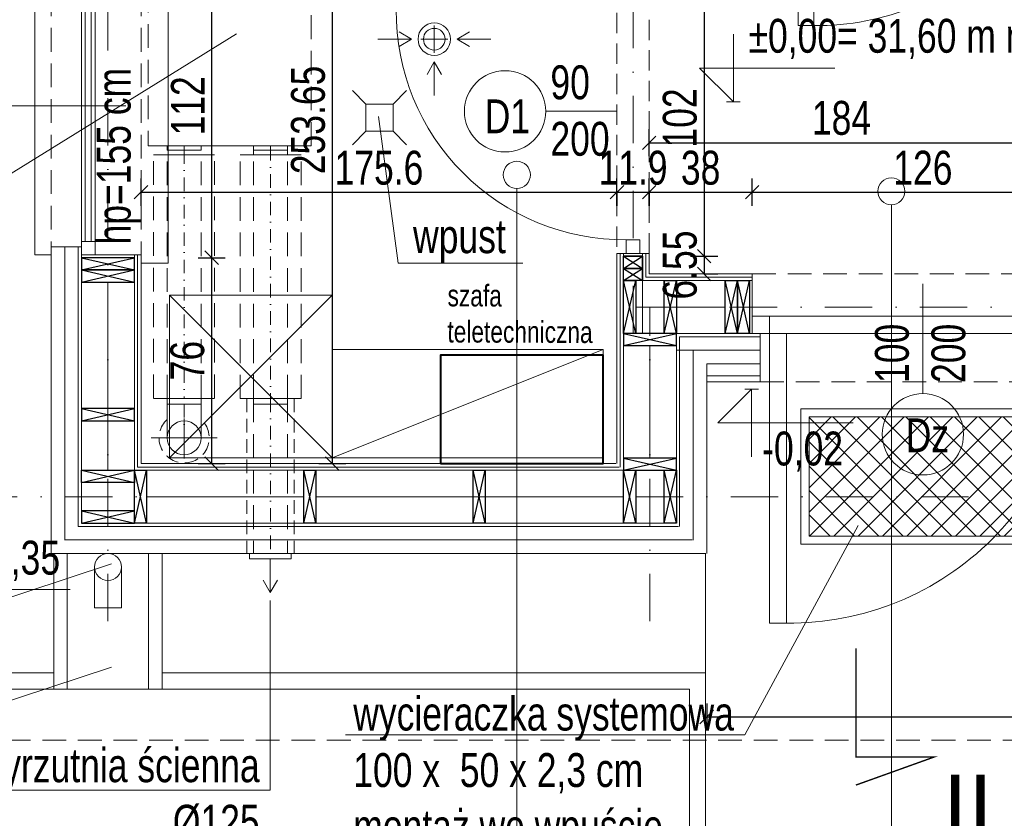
# Model space of a CAD drawing. Header units: inches. Extents: x 53216 to 117387, y -66787 to -22834.
# Tile 224 of 256: x 53570 to 53934, y -24627 to -24332. Entities that reach past the tile are written whole.
import ezdxf

# ---------------------------------------------------------------- set-up
doc = ezdxf.new("R2010")
doc.units = ezdxf.units.IN
doc.header["$MEASUREMENT"] = 0
for name, pattern in [('DASHDOT', [1, 0.5, -0.25, 0, -0.25]), ('DASHED', [0.75, 0.5, -0.25]), ('HIDDEN', [0.375, 0.25, -0.125])]:
    doc.linetypes.add(name, pattern=pattern)
doc.layers.get('0').update_dxf_attribs({"lineweight": 0})
doc.layers.get('Defpoints').update_dxf_attribs({"lineweight": 0})
for name, color, linetype, lineweight in [('--proj.wentylacja', 202, 'Continuous', 0), ('05-wymiary', 30, 'Continuous', 0), ('16a-elew.cienka', 251, 'Continuous', 0), ('A10-łazienka', 140, 'Continuous', 0), ('A35-rura spustowa', 2, 'Continuous', 0), ('A36-obrzeże', 252, 'Continuous', 0), ('A6a-schody parter', 200, 'Continuous', 18), ('A8-opisy pomieszczeń', 31, 'Continuous', 0), ('E-opisy', 240, 'Continuous', 25), ('p-- linia przekroju I-AB', 116, 'Continuous', 40), ('p-- ocieplenie-w.zew', 77, 'Continuous', 0), ('p-- zero bud', 1, 'Continuous', 0), ('p--dach', 2, 'Continuous', 30), ('p--drzwi', 125, 'Continuous', 0), ('p--konst-słupy', 3, 'Continuous', 25), ('p--koty wysok.', 141, 'Continuous', 0), ('p--meble wyp.', 104, 'Continuous', 0), ('p--ocieplenie w.wew.', 53, 'Continuous', 0), ('p--okna', 153, 'Continuous', 0), ('p--opis drzwi', 252, 'Continuous', 0), ('p--opis okna', 181, 'Continuous', 0), ('p--opisy dodatkowe', 62, 'Continuous', 0), ('p--osie konstr', 11, 'DASHDOT', 15), ('p--podciąg', 61, 'Continuous', 0), ('p--płyta GK', 2, 'Continuous', 0), ('p--wymiary-1-50', 5, 'Continuous', 0), ('p--ściana szkielet', 64, 'Continuous', 0)]:
    doc.layers.add(name, color=color, linetype=linetype, lineweight=lineweight)
doc.styles.add('1-100', font='arial.ttf', dxfattribs={"width": 0.75, "height": 18})
doc.styles.add('1-50', font='arial.ttf', dxfattribs={"width": 0.75, "height": 12.5})
doc.styles.add('1-500', font='arial.ttf', dxfattribs={"width": 0.75, "height": 1.25})
doc.styles.get("Standard").update_dxf_attribs({"font": 'arial.ttf', "width": 0.75})
doc.styles.add('STYL-1', font='arial.ttf', dxfattribs={"width": 0.75})
doc.linetypes.add('BATTING', pattern='A,0.0001,-0.1,[134,ltypeshp.shx,S=0.1,R=0,X=-0.1,Y=0],-0.2,[134,ltypeshp.shx,S=0.1,R=180,X=0.1,Y=0],-0.1', length=0.4001)
doc.dimstyles.new('1-50', dxfattribs={"dimtxt": 12.5, "dimasz": 5, "dimexe": 5, "dimexo": 5, "dimgap": 0.09, "dimtad": 0, "dimdsep": 46, "dimtxsty": '1-50', "dimblk": 'OBLIQUE', "dimcen": 0.09, "dimadec": 0, "dimazin": 0, "dimtfac": 1, "dimtdec": 4, "dimtix": 1, "dimtmove": 2, "dimatfit": 3, "dimldrblk": 'OBLIQUE', "dimfxl": 5, "dimfxlon": 1, "dimtvp": 0.7, "dimtolj": 1, "dimtzin": 0, "dimarcsym": 0})

# ---------------------------------------------------------------- blocks, each defined once
blk = doc.blocks.new('drzwi-90-100')
for p, q in [((10.1, 87.38), (5.05, 87.38)), ((5.05, 87.38), (5.05, 2.53)), ((10.1, 2.53), (10.1, 87.38)), ((5.05, 2.53), (0, 2.53)), ((0, 2.53), (0, -2.53)), ((5.05, -2.53), (5.05, 2.53)), ((5.05, 2.53), (10.1, 2.53)), ((100, 2.53), (94.95, 2.53)), ((94.95, 2.53), (94.95, -2.53)), ((100, -2.53), (100, 2.53)), ((0, -2.53), (5.05, -2.53)), ((94.95, -2.53), (100, -2.53))]:
    blk.add_line(p, q)
blk.add_arc((10.8, 3.23), 84.15, 359.5233, 90.4767)
blk = doc.blocks.new('wpust')
for p, q in [((-5, 5), (-10, 10)), ((10, 10), (5, 5)), ((-5, -5), (-10, -10)), ((10, -10), (5, -5))]:
    blk.add_line(p, q)
blk.add_lwpolyline([(-5, -5), (5, -5), (5, 5), (-5, 5)], close=True)
blk = doc.blocks.new('okno-110-33.15')
at = {"linetype": 'Continuous', "ltscale": 35}
for p, q in [((0, 39.15), (110, 39.15)), ((-3, -10), (113, -10))]:
    blk.add_line(p, q, dxfattribs=at)
for p, q in [((0, 39.15), (0, 33.15)), ((110, 33.15), (110, 39.15)), ((3, 33.15), (3, 21.95)), ((107, 21.95), (107, 33.15)), ((5, 21.95), (0, 21.95)), ((0, 21.95), (0, 16.95)), ((0, 21.95), (0, 0)), ((105, 21.95), (5, 21.95)), ((5, 16.95), (5, 21.95)), ((110, 21.95), (105, 21.95)), ((105, 21.95), (105, 16.95)), ((110, 0), (110, 21.95)), ((110, 16.95), (110, 21.95)), ((5, 20.61), (105, 20.61)), ((5, 18.45), (105, 18.45)), ((0, 16.95), (5, 16.95)), ((5, 16.95), (105, 16.95)), ((105, 16.95), (110, 16.95)), ((-3, 0), (-3, -10)), ((0, 0), (-3, 0)), ((110, 0), (113, 0)), ((113, 0), (113, -10))]:
    blk.add_line(p, q)
at = {"linetype": 'HIDDEN', "ltscale": 35}
for p, q in [((0, 33.15), (110, 33.15)), ((0, 0), (110, 0))]:
    blk.add_line(p, q, dxfattribs=at)
blk = doc.blocks.new('_OBLIQUE')
at = {"color": 0, "linetype": 'ByBlock', "lineweight": -2}
for p, q in [((-0.5, -0.5), (0.5, 0.5)), ((0, 0), (0, 0))]:
    blk.add_line(p, q, dxfattribs=at)
blk = doc.blocks.new('*D2731')
at = {"layer": 'Defpoints', "color": 0}
for p in [(53840.73, -24395.69), (53802.73, -24425.87), (53840.73, -24425.87)]:
    blk.add_point(p, dxfattribs=at)
at = {"layer": 'p--wymiary-1-50', "color": 0, "lineweight": -2}
for p, q in [((53802.73, -24400.69), (53802.73, -24390.69)), ((53840.73, -24400.69), (53840.73, -24390.69)), ((53802.73, -24395.69), (53840.73, -24395.69))]:
    blk.add_line(p, q, dxfattribs=at)
at = {"layer": 'p--wymiary-1-50', "color": 0, "lineweight": -2, "xscale": 5, "yscale": 5, "zscale": 5, "rotation": 180}
blk.add_blockref('_OBLIQUE', (53802.73, -24395.69), dxfattribs=at)
at = {"layer": 'p--wymiary-1-50', "color": 0, "lineweight": -2, "xscale": 5, "yscale": 5, "zscale": 5}
blk.add_blockref('_OBLIQUE', (53840.73, -24395.69), dxfattribs=at)
at = {"layer": 'p--wymiary-1-50', "color": 0, "linetype": 'Continuous', "ltscale": 8, "insert": (53821.73, -24386.76), "char_height": 12.5, "attachment_point": 5, "style": '1-50'}
blk.add_mtext('\\A1;38', dxfattribs=at)
blk = doc.blocks.new('*D2732')
at = {"layer": 'Defpoints', "color": 0}
for p in [(53966.73, -24395.69), (53840.73, -24425.87), (53966.73, -24425.87)]:
    blk.add_point(p, dxfattribs=at)
at = {"layer": 'p--wymiary-1-50', "color": 0, "lineweight": -2}
for p, q in [((53840.73, -24400.69), (53840.73, -24390.69)), ((53966.73, -24400.69), (53966.73, -24390.69)), ((53840.73, -24395.69), (53966.73, -24395.69))]:
    blk.add_line(p, q, dxfattribs=at)
at = {"layer": 'p--wymiary-1-50', "color": 0, "lineweight": -2, "xscale": 5, "yscale": 5, "zscale": 5, "rotation": 180}
blk.add_blockref('_OBLIQUE', (53840.73, -24395.69), dxfattribs=at)
at = {"layer": 'p--wymiary-1-50', "color": 0, "lineweight": -2, "xscale": 5, "yscale": 5, "zscale": 5}
blk.add_blockref('_OBLIQUE', (53966.73, -24395.69), dxfattribs=at)
at = {"layer": 'p--wymiary-1-50', "color": 0, "linetype": 'Continuous', "ltscale": 8, "insert": (53903.73, -24386.76), "char_height": 12.5, "attachment_point": 5, "style": '1-50'}
blk.add_mtext('\\A1;126', dxfattribs=at)
blk = doc.blocks.new('kota wykoń')
for p, q in [((0, 25), (0, 0)), ((0, 0), (-12.5, 12.5)), ((-12.5, 12.5), (37.5, 12.5))]:
    blk.add_line(p, q)
at = {"lineweight": 0}
blk.add_line((-2.5, 0), (2.5, 0), dxfattribs=at)
blk = doc.blocks.new('*D2735')
at = {"layer": 'Defpoints', "color": 0}
for p in [(53790.83, -24395.69), (53615.23, -24424.7), (53790.83, -24424.7)]:
    blk.add_point(p, dxfattribs=at)
at = {"layer": 'p--wymiary-1-50', "color": 0, "lineweight": -2}
for p, q in [((53615.23, -24400.69), (53615.23, -24390.69)), ((53790.83, -24400.69), (53790.83, -24390.69)), ((53615.23, -24395.69), (53790.83, -24395.69))]:
    blk.add_line(p, q, dxfattribs=at)
at = {"layer": 'p--wymiary-1-50', "color": 0, "lineweight": -2, "xscale": 5, "yscale": 5, "zscale": 5, "rotation": 180}
blk.add_blockref('_OBLIQUE', (53615.23, -24395.69), dxfattribs=at)
at = {"layer": 'p--wymiary-1-50', "color": 0, "lineweight": -2, "xscale": 5, "yscale": 5, "zscale": 5}
blk.add_blockref('_OBLIQUE', (53790.83, -24395.69), dxfattribs=at)
at = {"layer": 'p--wymiary-1-50', "color": 0, "linetype": 'Continuous', "ltscale": 8, "insert": (53703.03, -24386.76), "char_height": 12.5, "attachment_point": 5, "style": '1-50'}
blk.add_mtext('\\A1;175.6', dxfattribs=at)
blk = doc.blocks.new('*D2736')
at = {"layer": 'Defpoints', "color": 0}
for p in [(53790.83, -24390.69), (53802.73, -24390.69), (53802.73, -24395.69)]:
    blk.add_point(p, dxfattribs=at)
at = {"layer": 'p--wymiary-1-50', "color": 0, "lineweight": -2}
for p, q in [((53790.83, -24395.69), (53790.83, -24400.69)), ((53790.83, -24395.69), (53802.73, -24395.69)), ((53802.73, -24395.69), (53802.73, -24400.69))]:
    blk.add_line(p, q, dxfattribs=at)
at = {"layer": 'p--wymiary-1-50', "color": 0, "lineweight": -2, "xscale": 5, "yscale": 5, "zscale": 5}
blk.add_blockref('_OBLIQUE', (53790.83, -24395.69), dxfattribs=at)
at = {"layer": 'p--wymiary-1-50', "color": 0, "lineweight": -2, "xscale": 5, "yscale": 5, "zscale": 5, "rotation": 180}
blk.add_blockref('_OBLIQUE', (53802.73, -24395.69), dxfattribs=at)
at = {"layer": 'p--wymiary-1-50', "color": 0, "linetype": 'Continuous', "ltscale": 8, "insert": (53796.78, -24386.76), "char_height": 12.5, "attachment_point": 5, "style": '1-50'}
blk.add_mtext('\\A1;11.9', dxfattribs=at)
blk = doc.blocks.new('*D2771')
at = {"layer": 'Defpoints', "color": 0}
for p in [(53844.73, -24424.14), (53823.98, -24774.33), (53844.73, -24791.23)]:
    blk.add_point(p, dxfattribs=at)
at = {"layer": 'p--wymiary-1-50', "color": 0, "lineweight": -2}
for p, q in [((53823.98, -24786.23), (53823.98, -24796.23)), ((53844.73, -24786.23), (53844.73, -24796.23)), ((53823.98, -24791.23), (53844.73, -24791.23))]:
    blk.add_line(p, q, dxfattribs=at)
at = {"layer": 'p--wymiary-1-50', "color": 0, "lineweight": -2, "xscale": 5, "yscale": 5, "zscale": 5}
blk.add_blockref('_OBLIQUE', (53823.98, -24791.23), dxfattribs=at)
at = {"layer": 'p--wymiary-1-50', "color": 0, "lineweight": -2, "xscale": 5, "yscale": 5, "zscale": 5, "rotation": 180}
blk.add_blockref('_OBLIQUE', (53844.73, -24791.23), dxfattribs=at)
at = {"layer": 'p--wymiary-1-50', "color": 0, "linetype": 'Continuous', "ltscale": 8, "insert": (53834.36, -24782.29), "char_height": 12.5, "attachment_point": 5, "style": '1-50'}
blk.add_mtext('\\A1;20.75', dxfattribs=at)
blk = doc.blocks.new('*D2772')
at = {"layer": 'Defpoints', "color": 0}
for p in [(53962.73, -24424.14), (53844.73, -24786.23), (53962.73, -24791.23)]:
    blk.add_point(p, dxfattribs=at)
at = {"layer": 'p--wymiary-1-50', "color": 0, "lineweight": -2}
for p, q in [((53962.73, -24786.23), (53962.73, -24796.23)), ((53844.73, -24791.23), (53844.73, -24796.23)), ((53844.73, -24791.23), (53962.73, -24791.23))]:
    blk.add_line(p, q, dxfattribs=at)
at = {"layer": 'p--wymiary-1-50', "color": 0, "lineweight": -2, "xscale": 5, "yscale": 5, "zscale": 5, "rotation": 180}
blk.add_blockref('_OBLIQUE', (53844.73, -24791.23), dxfattribs=at)
at = {"layer": 'p--wymiary-1-50', "color": 0, "lineweight": -2, "xscale": 5, "yscale": 5, "zscale": 5}
blk.add_blockref('_OBLIQUE', (53962.73, -24791.23), dxfattribs=at)
at = {"layer": 'p--wymiary-1-50', "color": 0, "linetype": 'Continuous', "ltscale": 8, "insert": (53903.73, -24782.29), "char_height": 12.5, "attachment_point": 5, "style": '1-50'}
blk.add_mtext('\\A1;118', dxfattribs=at)
blk = doc.blocks.new('*D2777')
at = {"layer": 'Defpoints', "color": 0}
for p in [(53612.78, -24419.87), (53641.31, -24419.87), (53615.23, -24495.87)]:
    blk.add_point(p, dxfattribs=at)
at = {"layer": 'p--wymiary-1-50', "color": 0, "lineweight": -2}
for p, q in [((53636.31, -24419.87), (53646.31, -24419.87)), ((53641.31, -24495.87), (53641.31, -24419.87)), ((53636.31, -24495.87), (53646.31, -24495.87))]:
    blk.add_line(p, q, dxfattribs=at)
at = {"layer": 'p--wymiary-1-50', "color": 0, "lineweight": -2, "xscale": 5, "yscale": 5, "zscale": 5}
for p, rotation in [((53641.31, -24419.87), 90), ((53641.31, -24495.87), 270)]:
    blk.add_blockref('_OBLIQUE', p, dxfattribs=dict(at, rotation=rotation))
at = {"layer": 'p--wymiary-1-50', "color": 0, "linetype": 'Continuous', "ltscale": 8, "insert": (53632.38, -24457.87), "char_height": 12.5, "attachment_point": 5, "rotation": 90, "style": '1-50'}
blk.add_mtext('\\A1;76', dxfattribs=at)
blk = doc.blocks.new('*D2778')
at = {"layer": 'Defpoints', "color": 0}
for p in [(53612.78, -24307.87), (53641.31, -24307.87), (53612.78, -24419.87)]:
    blk.add_point(p, dxfattribs=at)
at = {"layer": 'p--wymiary-1-50', "color": 0, "lineweight": -2}
for p, q in [((53636.31, -24307.87), (53646.31, -24307.87)), ((53641.31, -24419.87), (53641.31, -24307.87)), ((53636.31, -24419.87), (53646.31, -24419.87))]:
    blk.add_line(p, q, dxfattribs=at)
at = {"layer": 'p--wymiary-1-50', "color": 0, "lineweight": -2, "xscale": 5, "yscale": 5, "zscale": 5}
for p, rotation in [((53641.31, -24307.87), 90), ((53641.31, -24419.87), 270)]:
    blk.add_blockref('_OBLIQUE', p, dxfattribs=dict(at, rotation=rotation))
at = {"layer": 'p--wymiary-1-50', "color": 0, "linetype": 'Continuous', "ltscale": 8, "insert": (53632.53, -24363.87), "char_height": 12.5, "attachment_point": 5, "rotation": 90, "style": '1-50'}
blk.add_mtext('\\A1;112', dxfattribs=at)
blk = doc.blocks.new('*D2783')
at = {"layer": 'Defpoints', "color": 0}
for p in [(53672.65, -24242.22), (53685.84, -24242.22), (53672.65, -24495.87)]:
    blk.add_point(p, dxfattribs=at)
at = {"layer": 'p--wymiary-1-50', "color": 0, "lineweight": -2}
for p, q in [((53680.84, -24242.22), (53690.84, -24242.22)), ((53685.84, -24495.87), (53685.84, -24242.22)), ((53680.84, -24495.87), (53690.84, -24495.87))]:
    blk.add_line(p, q, dxfattribs=at)
at = {"layer": 'p--wymiary-1-50', "color": 0, "lineweight": -2, "xscale": 5, "yscale": 5, "zscale": 5}
for p, rotation in [((53685.84, -24242.22), 90), ((53685.84, -24495.87), 270)]:
    blk.add_blockref('_OBLIQUE', p, dxfattribs=dict(at, rotation=rotation))
at = {"layer": 'p--wymiary-1-50', "color": 0, "linetype": 'Continuous', "ltscale": 8, "insert": (53676.91, -24369.05), "char_height": 12.5, "attachment_point": 5, "rotation": 90, "style": '1-50'}
blk.add_mtext('\\A1;253.65', dxfattribs=at)
blk = doc.blocks.new('*D2784')
at = {"layer": 'Defpoints', "color": 0}
for p in [(53986.73, -24377.48), (53802.73, -24400.69), (53986.73, -24400.69)]:
    blk.add_point(p, dxfattribs=at)
at = {"layer": 'p--wymiary-1-50', "color": 0, "lineweight": -2}
for p, q in [((53802.73, -24382.48), (53802.73, -24372.48)), ((53986.73, -24382.48), (53986.73, -24372.48)), ((53802.73, -24377.48), (53986.73, -24377.48))]:
    blk.add_line(p, q, dxfattribs=at)
at = {"layer": 'p--wymiary-1-50', "color": 0, "lineweight": -2, "xscale": 5, "yscale": 5, "zscale": 5, "rotation": 180}
blk.add_blockref('_OBLIQUE', (53802.73, -24377.48), dxfattribs=at)
at = {"layer": 'p--wymiary-1-50', "color": 0, "lineweight": -2, "xscale": 5, "yscale": 5, "zscale": 5}
blk.add_blockref('_OBLIQUE', (53986.73, -24377.48), dxfattribs=at)
at = {"layer": 'p--wymiary-1-50', "color": 0, "linetype": 'Continuous', "ltscale": 8, "insert": (53873.71, -24368.38), "char_height": 12.5, "attachment_point": 5, "style": '1-50'}
blk.add_mtext('\\A1;184', dxfattribs=at)
blk = doc.blocks.new('*D2851')
at = {"layer": 'Defpoints', "color": 0}
for p in [(53823.98, -24529.02), (54214.68, -24529.02), (54214.68, -24589.32)]:
    blk.add_point(p, dxfattribs=at)
at = {"layer": 'p--wymiary-1-50', "color": 0, "lineweight": -2}
for p, q in [((53823.98, -24584.32), (53823.98, -24594.32)), ((54214.68, -24584.32), (54214.68, -24594.32)), ((53823.98, -24589.32), (54214.68, -24589.32))]:
    blk.add_line(p, q, dxfattribs=at)
at = {"layer": 'p--wymiary-1-50', "color": 0, "lineweight": -2, "xscale": 5, "yscale": 5, "zscale": 5, "rotation": 180}
blk.add_blockref('_OBLIQUE', (53823.98, -24589.32), dxfattribs=at)
at = {"layer": 'p--wymiary-1-50', "color": 0, "lineweight": -2, "xscale": 5, "yscale": 5, "zscale": 5}
blk.add_blockref('_OBLIQUE', (54214.68, -24589.32), dxfattribs=at)
at = {"layer": 'p--wymiary-1-50', "color": 0, "linetype": 'Continuous', "ltscale": 8, "insert": (54019.33, -24580.38), "char_height": 12.5, "attachment_point": 5, "style": '1-50'}
blk.add_mtext('\\A1;390.7', dxfattribs=at)
blk = doc.blocks.new('ukł.słupów-1K')
at = {"ltscale": 35}
for p, q in [((207, 98.5), (200, 98.5)), ((207, 89.5), (207, 98.5))]:
    blk.add_line(p, q, dxfattribs=at)
for p, q in [((200, 94), (207, 98.5)), ((200, 98.5), (207, 94)), ((0, 97.95), (19.5, 93.45)), ((0, 93.45), (19.5, 97.95)), ((0, 93.45), (19.5, 88.95)), ((0, 88.95), (19.5, 93.45)), ((200, 89.5), (207, 94)), ((200, 94), (207, 89.5)), ((204.5, 70), (200, 89.5)), ((200, 70), (204.5, 89.5)), ((219.5, 70), (215, 89.5)), ((215, 70), (219.5, 89.5)), ((242, 70), (237.5, 89.5)), ((237.5, 70), (242, 89.5)), ((246.5, 70), (242, 89.5)), ((242, 70), (246.5, 89.5)), ((200, 70), (219.5, 65.5)), ((200, 65.5), (219.5, 70)), ((0, 42.3), (19.5, 37.8)), ((0, 37.8), (19.5, 42.3)), ((200, 24), (219.5, 19.5)), ((200, 19.5), (219.5, 24)), ((0, 15), (19.5, 19.5)), ((0, 19.5), (19.5, 15)), ((24, 0), (19.5, 19.5)), ((19.5, 0), (24, 19.5)), ((86.5, 0), (82, 19.5)), ((82, 0), (86.5, 19.5)), ((149, 0), (144.5, 19.5)), ((144.5, 0), (149, 19.5)), ((204.5, 0), (200, 19.5)), ((200, 0), (204.5, 19.5)), ((219.5, 0), (215, 19.5)), ((215, 0), (219.5, 19.5)), ((0, 4.5), (19.5, 0)), ((0, 0), (19.5, 4.5))]:
    blk.add_line(p, q)
for points in [[(200, 98.5), (207, 98.5), (207, 94), (200, 94)], [(0, 93.45), (19.5, 93.45), (19.5, 97.95), (0, 97.95)], [(0, 88.95), (19.5, 88.95), (19.5, 93.45), (0, 93.45)], [(200, 94), (207, 94), (207, 89.5), (200, 89.5)], [(200, 70), (200, 89.5), (204.5, 89.5), (204.5, 70)], [(215, 70), (215, 89.5), (219.5, 89.5), (219.5, 70)], [(237.5, 70), (237.5, 89.5), (242, 89.5), (242, 70)], [(242, 70), (242, 89.5), (246.5, 89.5), (246.5, 70)], [(200, 65.5), (219.5, 65.5), (219.5, 70), (200, 70)], [(0, 37.8), (19.5, 37.8), (19.5, 42.3), (0, 42.3)], [(200, 19.5), (219.5, 19.5), (219.5, 24), (200, 24)], [(0, 19.5), (19.5, 19.5), (19.5, 15), (0, 15)], [(19.5, 0), (19.5, 19.5), (24, 19.5), (24, 0)], [(82, 0), (82, 19.5), (86.5, 19.5), (86.5, 0)], [(144.5, 0), (144.5, 19.5), (149, 19.5), (149, 0)], [(200, 0), (200, 19.5), (204.5, 19.5), (204.5, 0)], [(215, 0), (215, 19.5), (219.5, 19.5), (219.5, 0)], [(0, 0), (19.5, 0), (19.5, 4.5), (0, 4.5)]]:
    blk.add_lwpolyline(points, close=True)
for points in [[(19.5, 97.95), (0, 97.95)], [(246.5, 89.5), (246.5, 70)]]:
    blk.add_lwpolyline(points, dxfattribs=at)
blk = doc.blocks.new('went-Błotno-parter-zest')
at = {"linetype": 'HIDDEN', "ltscale": 35}
for p, q in [((2.6, 201.5), (2.6, 117.3)), ((2.6, 201.5), (2.6, 117.3)), ((62.8, 117.3), (62.8, 201.5)), ((62.8, 117.3), (62.8, 201.5)), ((4.65, 24.16), (4.65, 114)), ((9.65, 24), (9.65, 114)), ((22.15, 24), (22.15, 114)), ((27.15, 24.16), (27.15, 114)), ((36.55, 24), (36.55, 114)), ((41.55, 24), (41.55, 115.65)), ((54.05, 24), (54.05, 115.65)), ((59.05, 24), (59.05, 114)), ((41.54, 24), (41.56, -32.95)), ((54.04, 24), (54.06, -32.95))]:
    blk.add_line(p, q, dxfattribs=at)
for p, q in [((108.22, 161.62), (108.22, 151.62)), ((99.85, 156.62), (87.42, 156.62)), ((99.82, 156.62), (95.24, 159.31)), ((99.82, 156.62), (95.24, 153.94)), ((103.22, 156.62), (113.22, 156.62)), ((103.22, 156.62), (113.22, 156.62)), ((103.22, 156.62), (113.22, 156.62)), ((103.22, 156.62), (113.22, 156.62)), ((116.6, 156.62), (129.03, 156.62)), ((116.62, 156.62), (121.21, 159.31)), ((116.62, 156.62), (121.21, 153.94)), ((108.22, 148.22), (105.53, 143.63)), ((108.22, 148.24), (108.22, 135.82)), ((108.22, 148.22), (110.91, 143.63)), ((2.6, 117.3), (62.8, 117.3)), ((9.65, 117.3), (9.65, 115.65)), ((15.9, 117.3), (15.9, 115.65)), ((22.15, 117.3), (22.15, 115.65)), ((41.55, 115.65), (41.55, 117.3)), ((47.8, 115.65), (47.8, 117.3)), ((54.05, 115.65), (54.05, 117.3)), ((9.65, 114), (4.65, 114)), ((4.65, 114), (27.15, 114)), ((9.65, 115.65), (22.15, 115.65)), ((41.55, 114), (36.55, 114)), ((36.55, 114), (59.05, 114)), ((41.55, 115.65), (54.05, 115.65)), ((41.55, 115.65), (41.55, 114)), ((41.55, 114), (54.05, 114)), ((41.55, 114), (54.05, 114)), ((54.05, 114), (54.05, 115.65)), ((27.15, 24), (4.65, 24)), ((9.65, 22), (9.65, 24)), ((22.15, 22), (9.65, 22)), ((22.15, 22), (9.65, 22)), ((9.65, 9.5), (9.65, 22)), ((22.15, 22), (9.65, 22)), ((22.15, 22), (22.15, 24)), ((22.15, 9.5), (22.15, 22)), ((59.05, 24), (36.55, 24)), ((41.55, 22), (41.55, 24)), ((54.05, 22), (41.55, 22)), ((54.05, 22), (54.05, 24)), ((3.77, 9.5), (28.06, 9.5))]:
    blk.add_line(p, q)
at = {"linetype": 'DASHDOT', "ltscale": 10}
for p, q in [((15.9, 115.65), (15.9, 24)), ((47.8, 20.96), (47.8, 115.65)), ((15.9, 22), (15.9, 9.5)), ((47.79, 24), (47.81, -33.15))]:
    blk.add_line(p, q, dxfattribs=at)
at = {"linetype": 'DASHED', "ltscale": 10}
for p, q in [((39.04, 24), (39.06, -32.95)), ((56.54, 24), (56.56, -32.95))]:
    blk.add_line(p, q, dxfattribs=at)
at = {"ltscale": 5}
for p, q in [((15.93, 16.65), (15.93, 1.95)), ((8.68, 9.5), (23.18, 9.5))]:
    blk.add_line(p, q, dxfattribs=at)
blk.add_lwpolyline([(40.05, -35.15), (40.05, -33.15), (55.37, -33.15), (55.37, -35.15)], close=True)
blk.add_circle((15.93, 9.5), 6.25)
for centre, radius, start, end in [((108.22, 156.62), 6, 0, 180), ((108.22, 156.62), 4, 0, 180), ((108.22, 156.62), 6, 180, 0), ((108.22, 156.62), 4, 180, 0), ((15.9, 9.5), 6.25, 180, 0)]:
    blk.add_arc(centre, radius, start, end)
at = {"linetype": 'DASHED', "ltscale": 10}
blk.add_arc((15.9, 9.5), 9.25, 132.5066, 47.4934, dxfattribs=at)
blk = doc.blocks.new('*D2859')
at = {"layer": 'Defpoints', "color": 0}
for p in [(53800.28, -24317.32), (53800.28, -24419.32), (53823.05, -24419.32)]:
    blk.add_point(p, dxfattribs=at)
at = {"layer": 'p--wymiary-1-50', "color": 0, "linetype": 'Continuous', "lineweight": -2, "ltscale": 8}
for p, q in [((53818.05, -24317.32), (53828.05, -24317.32)), ((53823.05, -24317.32), (53823.05, -24419.32)), ((53818.05, -24419.32), (53828.05, -24419.32))]:
    blk.add_line(p, q, dxfattribs=at)
at = {"layer": 'p--wymiary-1-50', "color": 0, "lineweight": -2, "xscale": 5, "yscale": 5, "zscale": 5}
for p, rotation in [((53823.05, -24317.32), 90), ((53823.05, -24419.32), 270)]:
    blk.add_blockref('_OBLIQUE', p, dxfattribs=dict(at, rotation=rotation))
at = {"layer": 'p--wymiary-1-50', "color": 0, "linetype": 'Continuous', "ltscale": 8, "insert": (53814.12, -24368.32), "char_height": 12.5, "attachment_point": 5, "rotation": 90, "style": '1-50'}
blk.add_mtext('\\A1;102', dxfattribs=at)
blk = doc.blocks.new('*D2860')
at = {"layer": 'Defpoints', "color": 0}
for p in [(53818.05, -24419.32), (53818.05, -24425.87), (53823.05, -24425.87)]:
    blk.add_point(p, dxfattribs=at)
at = {"layer": 'p--wymiary-1-50', "color": 0, "linetype": 'Continuous', "lineweight": -2, "ltscale": 8}
for p, q in [((53823.05, -24419.32), (53828.05, -24419.32)), ((53823.05, -24419.32), (53823.05, -24425.87)), ((53823.05, -24425.87), (53828.05, -24425.87))]:
    blk.add_line(p, q, dxfattribs=at)
at = {"layer": 'p--wymiary-1-50', "color": 0, "lineweight": -2, "xscale": 5, "yscale": 5, "zscale": 5}
for p, rotation in [((53823.05, -24419.32), 270), ((53823.05, -24425.87), 90)]:
    blk.add_blockref('_OBLIQUE', p, dxfattribs=dict(at, rotation=rotation))
at = {"layer": 'p--wymiary-1-50', "color": 0, "linetype": 'Continuous', "ltscale": 8, "insert": (53814.12, -24422.6), "char_height": 12.5, "attachment_point": 5, "rotation": 90, "style": '1-50'}
blk.add_mtext('\\A1;6.55', dxfattribs=at)

msp = doc.modelspace()

# ---------------------------------------------------------------- hatches: boundary and pattern name
at = {"layer": '05-wymiary'}
h = msp.add_hatch(dxfattribs=at)
h.set_pattern_fill('ANSI37-Metric', color=251, scale=2, angle=-90, style=0)
h.set_pattern_definition([(-45, (56600.184, -25744.5804), (4.490128, 4.490128), []), (45, (56600.184, -25744.5804), (-4.490128, 4.490128), [])])
h.paths.add_polyline_path([(53861.735, -24478.623), (53861.735, -24522.623), (53955.735, -24522.623), (53955.735, -24478.623)])

# ---------------------------------------------------------------- linework, layer by layer
for p, q in [((53662.947, -24531.023), (53662.947, -24543.447)), ((53662.947, -24543.447), (53660.26, -24538.861)), ((53662.947, -24543.447), (53665.634, -24538.861))]:
    msp.add_line(p, q)
at = {"color": 1, "linetype": 'Continuous', "lineweight": 40, "ltscale": 12}
msp.add_lwpolyline([(53725.784, -24495.873), (53785.784, -24495.873), (53785.784, -24455.873), (53725.784, -24455.873)], close=True, dxfattribs=at)
at = {"layer": '16a-elew.cienka', "color": 251}
for points in [[(53858.735, -24475.623), (53858.735, -24525.623), (53958.735, -24525.623), (53958.735, -24475.623)], [(53861.735, -24478.623), (53861.735, -24522.623), (53955.735, -24522.623), (53955.735, -24478.623)]]:
    msp.add_lwpolyline(points, close=True, dxfattribs=at)
at = {"layer": 'A35-rura spustowa', "linetype": 'Continuous', "lineweight": 0, "ltscale": 75}
msp.add_circle((53603.035, -24534.023), 5, dxfattribs=at)
at = {"layer": 'A36-obrzeże', "linetype": 'Continuous', "ltscale": 35}
for p, q in [((53588.035, -24529.023), (53588.035, -24579.023)), ((53618.035, -24529.023), (53618.035, -24579.023)), ((53598.035, -24534.023), (53598.035, -24549.023)), ((53608.035, -24534.023), (53608.035, -24549.023)), ((53598.035, -24549.023), (53608.035, -24549.023)), ((53817.585, -24579.023), (53817.585, -24712.775))]:
    msp.add_line(p, q, dxfattribs=at)
for points in [[(53817.585, -24579.023), (53532.085, -24579.023), (53532.085, -23898.523), (54614.585, -23898.523), (54614.585, -24416.174)], [(53583.035, -24573.023), (53538.085, -24573.023), (53538.085, -23904.523), (53583.035, -23904.523)], [(53823.585, -24573.023), (53623.035, -24573.023)]]:
    msp.add_lwpolyline(points, dxfattribs=at)
msp.add_lwpolyline([(53583.035, -24579.023), (53623.035, -24579.023), (53623.035, -24529.023), (53583.035, -24529.023)], close=True, dxfattribs=at)
at = {"layer": 'A6a-schody parter', "lineweight": 5}
msp.add_line((53823.585, -24529.023), (53823.585, -24644.123), dxfattribs=at)
at = {"layer": 'A8-opisy pomieszczeń'}
for p, q in [((53753.912, -24645.737), (53753.912, -24394.316)), ((53892.099, -24651.8), (53892.099, -24400.379))]:
    msp.add_line(p, q, dxfattribs=at)
for centre in [(53753.912, -24389.316), (53892.099, -24395.379)]:
    msp.add_circle(centre, 5, dxfattribs=at)
at = {"layer": 'p-- linia przekroju I-AB', "const_width": 0.5}
msp.add_lwpolyline([(53879.006, -24564.055), (53879.006, -24604.065), (53908.033, -24604.065), (53879.006, -24614.477)], dxfattribs=at)
at = {"layer": 'p-- ocieplenie-w.zew', "linetype": 'BATTING', "ltscale": 10}
for p, q in [((53587.085, -24524.097), (53587.085, -24415.873)), ((53843.735, -24454.023), (53812.785, -24454.023)), ((53818.985, -24524.097), (53818.985, -24454.023)), ((53587.16, -24524.023), (53818.605, -24524.023))]:
    msp.add_line(p, q, dxfattribs=at)
at = {"layer": 'p--dach', "color": 6, "linetype": 'HIDDEN', "lineweight": 20, "ltscale": 35}
msp.add_lwpolyline([(53513.225, -24597.883), (54633.445, -24597.883), (54633.445, -23879.663), (53513.225, -23879.663)], close=True, dxfattribs=at)
at = {"layer": 'p--drzwi'}
msp.add_lwpolyline([(53840.735, -24441.46), (53966.735, -24441.46), (53966.735, -24447.823), (53840.735, -24447.823)], close=True, dxfattribs=at)
at = {"layer": 'p--meble wyp.', "linetype": 'Continuous', "lineweight": 5}
for p, q in [((53685.784, -24433.753), (53625.784, -24493.753)), ((53625.784, -24433.753), (53685.784, -24493.753)), ((53785.784, -24453.753), (53685.784, -24493.753))]:
    msp.add_line(p, q, dxfattribs=at)
for points in [[(53685.784, -24493.753), (53625.784, -24493.753), (53625.784, -24433.753), (53685.784, -24433.753)], [(53685.784, -24493.753), (53785.784, -24493.753), (53785.784, -24453.753), (53685.784, -24453.753)]]:
    msp.add_lwpolyline(points, close=True, dxfattribs=at)
at = {"layer": 'p--ocieplenie w.wew.', "linetype": 'BATTING', "ltscale": 19.5}
for p, q in [((53603.035, -24475.523), (53603.035, -24428.873)), ((53808.285, -24438.073), (53797.785, -24438.073)), ((53812.785, -24438.073), (53830.785, -24438.073)), ((53803.035, -24493.823), (53803.035, -24452.323)), ((53603.035, -24480.023), (53603.035, -24498.323)), ((53617.285, -24508.073), (53675.285, -24508.073)), ((53679.785, -24508.073), (53737.785, -24508.073)), ((53737.785, -24508.073), (53793.285, -24508.073)), ((53797.785, -24508.073), (53808.285, -24508.073))]:
    msp.add_line(p, q, dxfattribs=at)
at = {"layer": 'p--opis drzwi', "lineweight": 0}
for p, q in [((53764.576, -24365.873), (53790.835, -24365.873)), ((53903.735, -24429.523), (53903.735, -24470.041))]:
    msp.add_line(p, q, dxfattribs=at)
for centre in [(53749.576, -24365.873), (53903.735, -24485.041)]:
    msp.add_circle(centre, 15, dxfattribs=at)
at = {"layer": 'p--opis okna'}
msp.add_line((53542.584, -24363.873), (53609.585, -24363.873), dxfattribs=at)
at = {"layer": 'p--opisy dodatkowe'}
for points in [[(53453.215, -24401.283), (53547.203, -24401.283), (53650.416, -24337.279)], [(53756.112, -24421.959), (53710.107, -24421.959), (53702.829, -24367.817)], [(53690.697, -24595.968), (53838.091, -24595.968), (53879.82, -24518.679)], [(53398.32, -24570.127), (53491.544, -24570.127), (53604.335, -24532.889)], [(53662.947, -24546.333), (53662.947, -24616.398), (53560.532, -24616.398)], [(53398.32, -24608.141), (53491.544, -24608.141), (53604.335, -24570.903)]]:
    msp.add_lwpolyline(points, dxfattribs=at)
at = {"layer": 'p--osie konstr', "linetype": 'DASHDOT', "ltscale": 35}
for p, q in [((53603.035, -24554.023), (53603.035, -23879.663)), ((53796.785, -24447.823), (53796.785, -24227.773)), ((53803.035, -24554.023), (53803.035, -24438.073)), ((54236.015, -24438.073), (53803.035, -24438.073)), ((53552.085, -24508.073), (53927.975, -24508.073))]:
    msp.add_line(p, q, dxfattribs=at)
at = {"layer": 'p--podciąg', "linetype": 'HIDDEN', "ltscale": 30}
for p, q in [((53790.835, -24318.323), (53790.835, -24418.323)), ((53802.735, -24418.323), (53802.735, -24318.323))]:
    msp.add_line(p, q, dxfattribs=at)
at = {"layer": 'p--płyta GK', "ltscale": 35}
for p, q in [((53790.835, -24495.873), (53790.835, -24418.323)), ((53802.735, -24418.323), (53790.835, -24418.323)), ((53792.085, -24497.123), (53792.085, -24418.323)), ((53801.485, -24427.123), (53801.485, -24418.323)), ((53802.735, -24425.873), (53802.735, -24418.323)), ((53613.985, -24497.123), (53613.985, -24418.873)), ((53615.235, -24495.873), (53615.235, -24418.873)), ((53840.735, -24427.123), (53801.485, -24427.123)), ((53840.735, -24425.873), (53802.735, -24425.873)), ((53843.735, -24463.523), (53823.985, -24463.523)), ((53843.735, -24465.623), (53823.985, -24465.623)), ((53613.985, -24497.123), (53791.705, -24497.123)), ((53615.235, -24495.873), (53790.455, -24495.873))]:
    msp.add_line(p, q, dxfattribs=at)
at = {"layer": 'p--płyta GK', "linetype": 'HIDDEN', "ltscale": 35}
for p, q in [((53840.735, -24425.873), (53966.735, -24425.873)), ((53843.735, -24465.623), (53963.735, -24465.623))]:
    msp.add_line(p, q, dxfattribs=at)
at = {"layer": 'p--ściana szkielet', "ltscale": 35}
for p, q in [((53582.085, -24529.023), (53582.085, -24415.873)), ((53592.085, -24519.023), (53592.085, -24415.873)), ((53593.285, -24517.823), (53593.285, -24415.873)), ((53793.285, -24517.823), (53793.285, -24418.323)), ((53800.285, -24447.823), (53800.285, -24418.323)), ((53612.785, -24517.823), (53612.785, -24418.873)), ((53840.735, -24428.323), (53793.285, -24428.323)), ((53840.735, -24447.823), (53793.285, -24447.823)), ((53812.785, -24517.823), (53812.785, -24447.823)), ((53813.985, -24519.023), (53813.985, -24449.023)), ((53843.735, -24449.023), (53813.985, -24449.023)), ((53823.985, -24529.023), (53823.985, -24459.023)), ((53843.735, -24459.023), (53823.985, -24459.023)), ((53593.285, -24498.323), (53812.405, -24498.323)), ((53592.085, -24519.023), (53813.605, -24519.023)), ((53593.285, -24517.823), (53812.405, -24517.823)), ((53582.085, -24529.023), (53823.605, -24529.023))]:
    msp.add_line(p, q, dxfattribs=at)
for points in [[(53615.235, -24418.873), (53593.285, -24418.873), (53593.285, -24415.873), (53582.085, -24415.873)], [(53840.735, -24425.873), (53840.735, -24447.823), (53843.735, -24447.823), (53843.735, -24465.623)]]:
    msp.add_lwpolyline(points, dxfattribs=at)

# ---------------------------------------------------------------- block references
at = {"layer": '--proj.wentylacja', "linetype": 'Continuous', "ltscale": 8}
msp.add_blockref('went-Błotno-parter-zest', (53615.235, -24495.873), dxfattribs=at)
at = {"layer": 'A10-łazienka', "xscale": -1}
msp.add_blockref('wpust', (53703.235, -24368.223), dxfattribs=at)
at = {"layer": 'p-- zero bud', "zscale": 1.2}
msp.add_blockref('kota wykoń', (53833.804, -24362.401), dxfattribs=at)
at = {"layer": 'p--drzwi', "rotation": 180}
for p, xscale, yscale in [((53851.935, -24233.773), -1.15, 1.15), ((53840.735, -24444.641), -1.26, 1.26)]:
    msp.add_blockref('drzwi-90-100', p, dxfattribs=dict(at, xscale=xscale, yscale=yscale))
at = {"layer": 'p--drzwi', "xscale": -1, "rotation": 89.99999999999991}
msp.add_blockref('drzwi-90-100', (53796.785, -24318.323), dxfattribs=at)
at = {"layer": 'p--konst-słupy'}
msp.add_blockref('ukł.słupów-1K', (53593.285, -24517.823), dxfattribs=at)
at = {"layer": 'p--koty wysok.', "xscale": -1, "rotation": 180}
msp.add_blockref('kota wykoń', (53840.537, -24468.338), dxfattribs=at)
at = {"layer": 'p--koty wysok.'}
msp.add_blockref('kota wykoń', (53551.645, -24554.833), dxfattribs=at)
at = {"layer": 'p--okna', "linetype": 'Continuous', "xscale": -1, "rotation": 89.9999999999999}
msp.add_blockref('okno-110-33.15', (53615.235, -24308.873), dxfattribs=at)

# ---------------------------------------------------------------- texts
at = {"layer": 'E-opisy', "color": 1, "linetype": 'Continuous', "insert": (53728.371, -24429.816), "char_height": 8, "attachment_point": 1, "rotation": 359.76726, "style": '1-500'}
msp.add_mtext('szafa \\Pteletechniczna', dxfattribs=at)
at = {"layer": 'p-- linia przekroju I-AB', "insert": (53911.019, -24610.649), "char_height": 30, "width": 72.0009, "attachment_point": 1}
msp.add_mtext('{\\W0.8;II}', dxfattribs=at)
at = {"layer": 'p-- zero bud', "insert": (53839.401, -24331.752), "char_height": 12.5, "width": 531.91597, "attachment_point": 1, "style": '1-50'}
msp.add_mtext('±0,00= 31,60 m npm', dxfattribs=at)
at = {"layer": 'p--koty wysok.', "char_height": 18, "width": 207.41597, "style": '1-50'}
for s, insert, attachment_point in [('{\\H0.6944x;-0,02}', (53844.433, -24498.866), 7), ('{\\H0.6944x;-0,35}', (53555.541, -24524.306), 1)]:
    msp.add_mtext(s, dxfattribs=dict(at, insert=insert, attachment_point=attachment_point))
at = {"layer": 'p--opis drzwi', "lineweight": 0, "insert": (53766.298, -24348.916), "char_height": 12.5, "width": 11.15966, "attachment_point": 1}
msp.add_mtext('90\\P200', dxfattribs=at)
at = {"layer": 'p--opis drzwi', "lineweight": 0, "char_height": 12.5, "width": 65.787, "attachment_point": 9, "style": 'STYL-1'}
for s, insert in [('D1', (53758.794, -24373.961)), ('Dz', (53913.389, -24491.65))]:
    msp.add_mtext(s, dxfattribs=dict(at, insert=insert))
at = {"layer": 'p--opis drzwi', "lineweight": 0, "insert": (53919.571, -24444.252), "char_height": 12.5, "width": 11.15966, "attachment_point": 9, "rotation": 90}
msp.add_mtext('100\\P200', dxfattribs=at)
at = {"layer": 'p--opis okna', "insert": (53615.183, -24349.835), "char_height": 12.5, "width": 128.63421, "attachment_point": 9, "rotation": 90, "style": '1-100'}
msp.add_mtext('hp=155 cm', dxfattribs=at)
at = {"layer": 'p--opisy dodatkowe', "char_height": 12.5, "style": '1-50'}
for s, insert, width, attachment_point in [('wpust', (53749.826, -24405.707), 88.06585, 3), ('wycieraczka systemowa\\P100 x  50 x 2,3 cm\\Pmontaż we wpuście', (53693.552, -24581.839), 215.07755, 1), ('wyrzutnia ścienna\\P%%c125', (53659.023, -24600.901), 177.1707, 3)]:
    msp.add_mtext(s, dxfattribs=dict(at, insert=insert, width=width, attachment_point=attachment_point))

# ---------------------------------------------------------------- dimensions: what is measured, and where the dimension line sits
at = {"layer": 'p--wymiary-1-50'}
for base, p1, p2, picture, middle in [((53685.844, -24242.223), (53672.653, -24495.873), (53672.653, -24242.223), '*D2783', (53676.91, -24369.048)), ((53641.315, -24307.873), (53612.785, -24419.873), (53612.785, -24307.873), '*D2778', (53632.53, -24363.873)), ((53641.315, -24419.873), (53615.235, -24495.873), (53612.785, -24419.873), '*D2777', (53632.381, -24457.873))]:
    dim = msp.add_linear_dim(base=base, p1=p1, p2=p2, angle=90, dimstyle='1-50', dxfattribs=at)
    dim.commit()
    dim.dimension.update_dxf_attribs({"geometry": picture, "text_midpoint": middle})
at = {"layer": 'p--wymiary-1-50', "linetype": 'Continuous', "ltscale": 8}
for base, p1, p2, picture, middle in [((53823.051, -24419.323), (53800.285, -24317.323), (53800.285, -24419.323), '*D2859', (53814.117, -24368.323)), ((53823.051, -24425.873), (53818.051, -24419.323), (53818.051, -24425.873), '*D2860', (53814.117, -24422.598))]:
    dim = msp.add_linear_dim(base=base, p1=p1, p2=p2, angle=90, dimstyle='1-50', dxfattribs=at)
    dim.commit()
    dim.dimension.update_dxf_attribs({"geometry": picture, "text_midpoint": middle})
at = {"layer": 'p--wymiary-1-50'}
dim = msp.add_linear_dim(base=(53986.735, -24377.484), p1=(53802.735, -24400.695), p2=(53986.735, -24400.695), dimstyle='1-50', dxfattribs=at)
dim.commit()
dim.dimension.update_dxf_attribs({"geometry": '*D2784', "text_midpoint": (53873.708, -24368.376), "dimtype": 160})
for base, p1, p2, picture, middle in [((53790.835, -24395.695), (53615.235, -24424.701), (53790.835, -24424.701), '*D2735', (53703.035, -24386.761)), ((53802.735, -24395.695), (53790.835, -24390.695), (53802.735, -24390.695), '*D2736', (53796.785, -24386.761)), ((54214.685, -24589.317), (53823.985, -24529.023), (54214.685, -24529.023), '*D2851', (54019.335, -24580.384))]:
    dim = msp.add_linear_dim(base=base, p1=p1, p2=p2, dimstyle='1-50', override={"dimtxt": 12.5}, dxfattribs=at)
    dim.commit()
    dim.dimension.update_dxf_attribs({"geometry": picture, "text_midpoint": middle})
for base, p1, p2, picture, middle in [((53840.735, -24395.695), (53802.735, -24425.873), (53840.735, -24425.873), '*D2731', (53821.735, -24386.761)), ((53966.735, -24395.695), (53840.735, -24425.873), (53966.735, -24425.873), '*D2732', (53903.735, -24386.761)), ((53844.735, -24791.226), (53823.985, -24774.334), (53844.735, -24424.141), '*D2771', (53834.36, -24782.293)), ((53962.735, -24791.226), (53844.735, -24786.226), (53962.735, -24424.141), '*D2772', (53903.735, -24782.293))]:
    dim = msp.add_linear_dim(base=base, p1=p1, p2=p2, dimstyle='1-50', dxfattribs=at)
    dim.commit()
    dim.dimension.update_dxf_attribs({"geometry": picture, "text_midpoint": middle})

doc.saveas('drawing.dxf')
